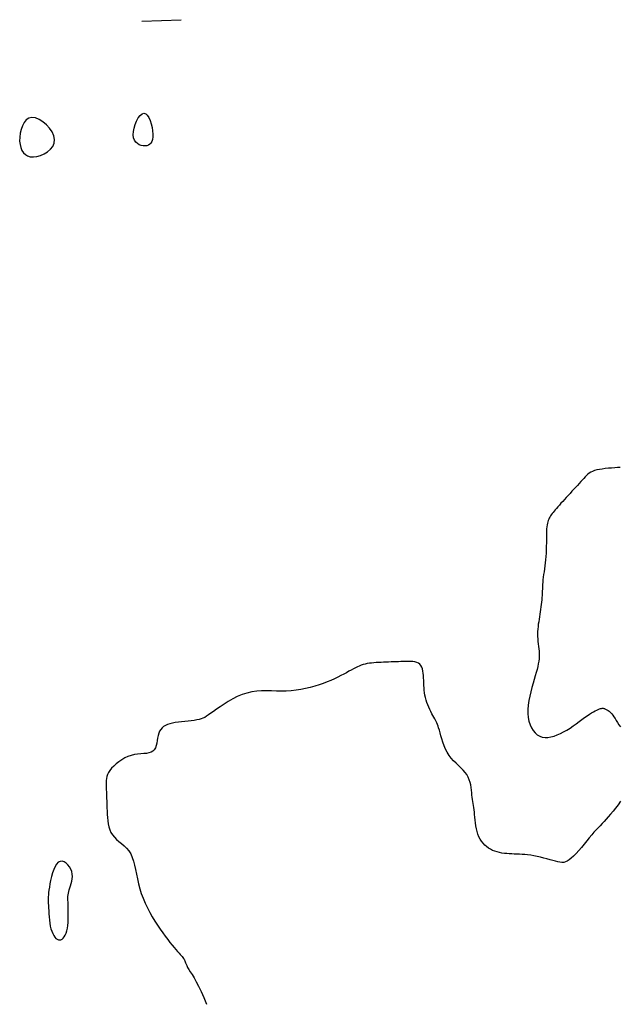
# Model space of a CAD drawing. Header units: millimetres. Extents: x 32690613 to 32693367, y 5343692 to 5344708.
# Tile 217 of 256: x 32692685 to 32692700, y 5343698 to 5343723. Entities that reach past the tile are written whole.
import ezdxf

# ---------------------------------------------------------------- set-up
doc = ezdxf.new("R2010")
doc.units = ezdxf.units.MM
doc.header["$LTSCALE"] = 20
doc.layers.add('02-DGM_HL_493.50', color=112, linetype='Continuous')

msp = doc.modelspace()

# ---------------------------------------------------------------- linework, layer by layer
at = {"layer": '02-DGM_HL_493.50', "elevation": 493.5, "flags": 128}
for points in [[(32692688.091, 5343723.001), (32692689.09, 5343723.041)], [(32692700.243, 5343711.676), (32692700.176, 5343711.67), (32692700.102, 5343711.665), (32692700.024, 5343711.659), (32692699.943, 5343711.652), (32692699.863, 5343711.645), (32692699.784, 5343711.635), (32692699.711, 5343711.624), (32692699.645, 5343711.611), (32692699.587, 5343711.594), (32692699.538, 5343711.575), (32692699.495, 5343711.553), (32692699.456, 5343711.528), (32692699.421, 5343711.5), (32692699.388, 5343711.469), (32692699.354, 5343711.435), (32692699.319, 5343711.398), (32692699.282, 5343711.357), (32692699.242, 5343711.314), (32692699.2, 5343711.268), (32692699.155, 5343711.22), (32692699.11, 5343711.171), (32692699.063, 5343711.12), (32692699.015, 5343711.069), (32692698.967, 5343711.017), (32692698.919, 5343710.965), (32692698.872, 5343710.914), (32692698.825, 5343710.863), (32692698.78, 5343710.814), (32692698.736, 5343710.766), (32692698.695, 5343710.72), (32692698.656, 5343710.677), (32692698.621, 5343710.636), (32692698.589, 5343710.599), (32692698.56, 5343710.565), (32692698.534, 5343710.532), (32692698.51, 5343710.502), (32692698.49, 5343710.473), (32692698.471, 5343710.444), (32692698.454, 5343710.416), (32692698.439, 5343710.387), (32692698.425, 5343710.358), (32692698.412, 5343710.327), (32692698.401, 5343710.294), (32692698.392, 5343710.257), (32692698.384, 5343710.217), (32692698.377, 5343710.17), (32692698.372, 5343710.118), (32692698.368, 5343710.059), (32692698.366, 5343709.993), (32692698.365, 5343709.92), (32692698.365, 5343709.842), (32692698.365, 5343709.76), (32692698.364, 5343709.675), (32692698.362, 5343709.589), (32692698.359, 5343709.502), (32692698.354, 5343709.417), (32692698.347, 5343709.333), (32692698.338, 5343709.252), (32692698.328, 5343709.173), (32692698.317, 5343709.097), (32692698.306, 5343709.024), (32692698.295, 5343708.954), (32692698.285, 5343708.886), (32692698.278, 5343708.822), (32692698.272, 5343708.76), (32692698.268, 5343708.702), (32692698.265, 5343708.645), (32692698.263, 5343708.59), (32692698.261, 5343708.535), (32692698.259, 5343708.481), (32692698.257, 5343708.426), (32692698.253, 5343708.37), (32692698.249, 5343708.313), (32692698.243, 5343708.255), (32692698.235, 5343708.195), (32692698.227, 5343708.134), (32692698.218, 5343708.072), (32692698.209, 5343708.01), (32692698.199, 5343707.947), (32692698.189, 5343707.884), (32692698.179, 5343707.821), (32692698.17, 5343707.758), (32692698.161, 5343707.695), (32692698.153, 5343707.633), (32692698.147, 5343707.57), (32692698.143, 5343707.507), (32692698.141, 5343707.444), (32692698.142, 5343707.382), (32692698.146, 5343707.32), (32692698.152, 5343707.257), (32692698.159, 5343707.195), (32692698.167, 5343707.133), (32692698.174, 5343707.07), (32692698.18, 5343707.008), (32692698.184, 5343706.946), (32692698.184, 5343706.883), (32692698.18, 5343706.82), (32692698.172, 5343706.756), (32692698.161, 5343706.69), (32692698.146, 5343706.621), (32692698.128, 5343706.548), (32692698.107, 5343706.47), (32692698.083, 5343706.386), (32692698.057, 5343706.294), (32692698.028, 5343706.196), (32692697.999, 5343706.091), (32692697.971, 5343705.982), (32692697.945, 5343705.87), (32692697.923, 5343705.756), (32692697.906, 5343705.644), (32692697.897, 5343705.533), (32692697.896, 5343705.426), (32692697.905, 5343705.325), (32692697.924, 5343705.231), (32692697.951, 5343705.144), (32692697.986, 5343705.065), (32692698.029, 5343704.996), (32692698.079, 5343704.937), (32692698.135, 5343704.89), (32692698.196, 5343704.854), (32692698.262, 5343704.832), (32692698.332, 5343704.822), (32692698.406, 5343704.823), (32692698.482, 5343704.834), (32692698.561, 5343704.855), (32692698.641, 5343704.883), (32692698.722, 5343704.919), (32692698.804, 5343704.961), (32692698.885, 5343705.009), (32692698.966, 5343705.06), (32692699.045, 5343705.113), (32692699.122, 5343705.168), (32692699.197, 5343705.222), (32692699.268, 5343705.275), (32692699.336, 5343705.325), (32692699.399, 5343705.37), (32692699.458, 5343705.41), (32692699.511, 5343705.444), (32692699.56, 5343705.473), (32692699.605, 5343705.498), (32692699.645, 5343705.517), (32692699.681, 5343705.533), (32692699.713, 5343705.545), (32692699.741, 5343705.553), (32692699.765, 5343705.559), (32692699.787, 5343705.561), (32692699.806, 5343705.561), (32692699.823, 5343705.558), (32692699.839, 5343705.554), (32692699.854, 5343705.548), (32692699.869, 5343705.541), (32692699.884, 5343705.533), (32692699.901, 5343705.524), (32692699.919, 5343705.514), (32692699.938, 5343705.502), (32692699.958, 5343705.488), (32692699.979, 5343705.469), (32692700.002, 5343705.447), (32692700.027, 5343705.42), (32692700.053, 5343705.387), (32692700.081, 5343705.348), (32692700.11, 5343705.303), (32692700.142, 5343705.254), (32692700.174, 5343705.201), (32692700.209, 5343705.145), (32692700.245, 5343705.086)], [(32692700.25, 5343703.202), (32692700.187, 5343703.113), (32692700.123, 5343703.028), (32692700.059, 5343702.948), (32692699.997, 5343702.874), (32692699.937, 5343702.806), (32692699.882, 5343702.744), (32692699.83, 5343702.687), (32692699.779, 5343702.634), (32692699.73, 5343702.581), (32692699.68, 5343702.528), (32692699.629, 5343702.473), (32692699.575, 5343702.413), (32692699.517, 5343702.346), (32692699.455, 5343702.272), (32692699.39, 5343702.193), (32692699.322, 5343702.111), (32692699.254, 5343702.028), (32692699.186, 5343701.949), (32692699.12, 5343701.874), (32692699.057, 5343701.808), (32692698.999, 5343701.753), (32692698.946, 5343701.71), (32692698.897, 5343701.68), (32692698.851, 5343701.66), (32692698.806, 5343701.65), (32692698.76, 5343701.649), (32692698.711, 5343701.654), (32692698.658, 5343701.664), (32692698.598, 5343701.679), (32692698.531, 5343701.696), (32692698.458, 5343701.716), (32692698.38, 5343701.737), (32692698.298, 5343701.758), (32692698.215, 5343701.778), (32692698.13, 5343701.798), (32692698.047, 5343701.815), (32692697.967, 5343701.829), (32692697.89, 5343701.84), (32692697.817, 5343701.848), (32692697.747, 5343701.853), (32692697.679, 5343701.857), (32692697.614, 5343701.859), (32692697.549, 5343701.861), (32692697.486, 5343701.863), (32692697.423, 5343701.866), (32692697.361, 5343701.871), (32692697.298, 5343701.878), (32692697.236, 5343701.887), (32692697.175, 5343701.898), (32692697.116, 5343701.913), (32692697.057, 5343701.932), (32692697.001, 5343701.954), (32692696.946, 5343701.981), (32692696.894, 5343702.013), (32692696.845, 5343702.049), (32692696.799, 5343702.09), (32692696.756, 5343702.136), (32692696.717, 5343702.186), (32692696.682, 5343702.241), (32692696.652, 5343702.3), (32692696.626, 5343702.363), (32692696.605, 5343702.431), (32692696.588, 5343702.502), (32692696.575, 5343702.575), (32692696.564, 5343702.649), (32692696.556, 5343702.722), (32692696.549, 5343702.794), (32692696.543, 5343702.862), (32692696.537, 5343702.927), (32692696.53, 5343702.987), (32692696.522, 5343703.043), (32692696.514, 5343703.096), (32692696.506, 5343703.147), (32692696.498, 5343703.197), (32692696.49, 5343703.249), (32692696.482, 5343703.302), (32692696.476, 5343703.358), (32692696.469, 5343703.418), (32692696.463, 5343703.482), (32692696.455, 5343703.547), (32692696.443, 5343703.614), (32692696.428, 5343703.681), (32692696.407, 5343703.748), (32692696.38, 5343703.813), (32692696.344, 5343703.876), (32692696.3, 5343703.935), (32692696.248, 5343703.993), (32692696.192, 5343704.049), (32692696.132, 5343704.106), (32692696.07, 5343704.164), (32692696.009, 5343704.226), (32692695.951, 5343704.292), (32692695.897, 5343704.364), (32692695.849, 5343704.443), (32692695.807, 5343704.526), (32692695.771, 5343704.612), (32692695.739, 5343704.698), (32692695.711, 5343704.783), (32692695.687, 5343704.863), (32692695.666, 5343704.938), (32692695.647, 5343705.005), (32692695.629, 5343705.062), (32692695.613, 5343705.11), (32692695.598, 5343705.153), (32692695.582, 5343705.19), (32692695.566, 5343705.225), (32692695.549, 5343705.259), (32692695.53, 5343705.295), (32692695.509, 5343705.333), (32692695.485, 5343705.376), (32692695.459, 5343705.424), (32692695.433, 5343705.476), (32692695.406, 5343705.531), (32692695.379, 5343705.588), (32692695.354, 5343705.648), (32692695.331, 5343705.709), (32692695.311, 5343705.77), (32692695.295, 5343705.832), (32692695.282, 5343705.894), (32692695.272, 5343705.956), (32692695.265, 5343706.019), (32692695.259, 5343706.081), (32692695.255, 5343706.143), (32692695.252, 5343706.206), (32692695.25, 5343706.268), (32692695.247, 5343706.33), (32692695.244, 5343706.392), (32692695.238, 5343706.451), (32692695.23, 5343706.507), (32692695.218, 5343706.559), (32692695.202, 5343706.606), (32692695.179, 5343706.647), (32692695.15, 5343706.681), (32692695.114, 5343706.707), (32692695.072, 5343706.726), (32692695.024, 5343706.739), (32692694.971, 5343706.747), (32692694.914, 5343706.751), (32692694.854, 5343706.752), (32692694.793, 5343706.751), (32692694.731, 5343706.748), (32692694.668, 5343706.746), (32692694.606, 5343706.743), (32692694.543, 5343706.741), (32692694.481, 5343706.739), (32692694.419, 5343706.736), (32692694.356, 5343706.734), (32692694.294, 5343706.731), (32692694.231, 5343706.729), (32692694.169, 5343706.726), (32692694.107, 5343706.723), (32692694.045, 5343706.72), (32692693.985, 5343706.716), (32692693.926, 5343706.71), (32692693.869, 5343706.703), (32692693.813, 5343706.694), (32692693.76, 5343706.683), (32692693.71, 5343706.669), (32692693.661, 5343706.653), (32692693.613, 5343706.634), (32692693.565, 5343706.612), (32692693.516, 5343706.588), (32692693.464, 5343706.562), (32692693.409, 5343706.532), (32692693.351, 5343706.5), (32692693.287, 5343706.465), (32692693.218, 5343706.428), (32692693.144, 5343706.389), (32692693.065, 5343706.349), (32692692.98, 5343706.309), (32692692.89, 5343706.268), (32692692.796, 5343706.229), (32692692.695, 5343706.191), (32692692.59, 5343706.154), (32692692.48, 5343706.12), (32692692.366, 5343706.089), (32692692.249, 5343706.062), (32692692.129, 5343706.039), (32692692.006, 5343706.02), (32692691.882, 5343706.006), (32692691.758, 5343705.998), (32692691.633, 5343705.996), (32692691.508, 5343705.998), (32692691.382, 5343706.001), (32692691.257, 5343706.002), (32692691.132, 5343706), (32692691.007, 5343705.992), (32692690.883, 5343705.976), (32692690.759, 5343705.948), (32692690.636, 5343705.908), (32692690.514, 5343705.857), (32692690.397, 5343705.798), (32692690.284, 5343705.734), (32692690.177, 5343705.667), (32692690.078, 5343705.601), (32692689.989, 5343705.538), (32692689.91, 5343705.481), (32692689.843, 5343705.433), (32692689.785, 5343705.392), (32692689.734, 5343705.358), (32692689.686, 5343705.331), (32692689.641, 5343705.309), (32692689.594, 5343705.291), (32692689.543, 5343705.276), (32692689.485, 5343705.265), (32692689.418, 5343705.255), (32692689.344, 5343705.246), (32692689.265, 5343705.237), (32692689.183, 5343705.229), (32692689.1, 5343705.22), (32692689.018, 5343705.21), (32692688.939, 5343705.199), (32692688.865, 5343705.185), (32692688.799, 5343705.168), (32692688.739, 5343705.148), (32692688.687, 5343705.124), (32692688.641, 5343705.095), (32692688.601, 5343705.062), (32692688.568, 5343705.023), (32692688.541, 5343704.978), (32692688.519, 5343704.927), (32692688.503, 5343704.869), (32692688.49, 5343704.806), (32692688.479, 5343704.741), (32692688.467, 5343704.676), (32692688.452, 5343704.615), (32692688.432, 5343704.558), (32692688.406, 5343704.509), (32692688.37, 5343704.47), (32692688.325, 5343704.443), (32692688.27, 5343704.426), (32692688.206, 5343704.416), (32692688.137, 5343704.409), (32692688.061, 5343704.404), (32692687.982, 5343704.397), (32692687.901, 5343704.385), (32692687.819, 5343704.365), (32692687.737, 5343704.337), (32692687.656, 5343704.299), (32692687.579, 5343704.254), (32692687.505, 5343704.204), (32692687.437, 5343704.15), (32692687.376, 5343704.094), (32692687.322, 5343704.038), (32692687.278, 5343703.983), (32692687.243, 5343703.931), (32692687.217, 5343703.88), (32692687.199, 5343703.831), (32692687.188, 5343703.781), (32692687.182, 5343703.731), (32692687.18, 5343703.678), (32692687.181, 5343703.622), (32692687.183, 5343703.562), (32692687.185, 5343703.497), (32692687.188, 5343703.428), (32692687.191, 5343703.354), (32692687.194, 5343703.278), (32692687.197, 5343703.199), (32692687.2, 5343703.117), (32692687.203, 5343703.035), (32692687.207, 5343702.952), (32692687.21, 5343702.868), (32692687.215, 5343702.786), (32692687.222, 5343702.705), (32692687.233, 5343702.626), (32692687.249, 5343702.55), (32692687.272, 5343702.477), (32692687.302, 5343702.409), (32692687.342, 5343702.345), (32692687.39, 5343702.287), (32692687.447, 5343702.232), (32692687.508, 5343702.179), (32692687.573, 5343702.125), (32692687.637, 5343702.069), (32692687.699, 5343702.007), (32692687.756, 5343701.94), (32692687.805, 5343701.863), (32692687.845, 5343701.776), (32692687.878, 5343701.68), (32692687.905, 5343701.576), (32692687.928, 5343701.465), (32692687.951, 5343701.349), (32692687.975, 5343701.229), (32692688.002, 5343701.106), (32692688.034, 5343700.982), (32692688.074, 5343700.859), (32692688.121, 5343700.737), (32692688.173, 5343700.616), (32692688.23, 5343700.497), (32692688.291, 5343700.381), (32692688.355, 5343700.268), (32692688.421, 5343700.159), (32692688.487, 5343700.055), (32692688.554, 5343699.956), (32692688.619, 5343699.863), (32692688.683, 5343699.775), (32692688.745, 5343699.693), (32692688.804, 5343699.618), (32692688.859, 5343699.55), (32692688.91, 5343699.488), (32692688.956, 5343699.434), (32692688.997, 5343699.387), (32692689.033, 5343699.347), (32692689.064, 5343699.313), (32692689.091, 5343699.283), (32692689.113, 5343699.257), (32692689.132, 5343699.234), (32692689.148, 5343699.212), (32692689.16, 5343699.192), (32692689.171, 5343699.171), (32692689.179, 5343699.149), (32692689.188, 5343699.125), (32692689.199, 5343699.098), (32692689.212, 5343699.066), (32692689.229, 5343699.028), (32692689.252, 5343698.984), (32692689.282, 5343698.932), (32692689.319, 5343698.872), (32692689.364, 5343698.8), (32692689.415, 5343698.716), (32692689.471, 5343698.618), (32692689.532, 5343698.504), (32692689.597, 5343698.372), (32692689.664, 5343698.22), (32692689.733, 5343698.047)]]:
    msp.add_lwpolyline(points, dxfattribs=at)
for points in [[(32692685.296, 5343720.557), (32692685.218, 5343720.539), (32692685.152, 5343720.495), (32692685.097, 5343720.431), (32692685.054, 5343720.35), (32692685.021, 5343720.257), (32692684.998, 5343720.158), (32692684.987, 5343720.058), (32692684.985, 5343719.961), (32692684.994, 5343719.872), (32692685.013, 5343719.792), (32692685.042, 5343719.722), (32692685.08, 5343719.663), (32692685.129, 5343719.616), (32692685.188, 5343719.582), (32692685.256, 5343719.562), (32692685.335, 5343719.558), (32692685.422, 5343719.569), (32692685.514, 5343719.595), (32692685.605, 5343719.634), (32692685.691, 5343719.686), (32692685.766, 5343719.75), (32692685.825, 5343719.823), (32692685.862, 5343719.906), (32692685.874, 5343719.996), (32692685.855, 5343720.092), (32692685.81, 5343720.19), (32692685.745, 5343720.286), (32692685.664, 5343720.373), (32692685.573, 5343720.449), (32692685.478, 5343720.508), (32692685.384, 5343720.546)], [(32692687.87, 5343720.116), (32692687.875, 5343720.199), (32692687.892, 5343720.289), (32692687.919, 5343720.381), (32692687.956, 5343720.468), (32692687.998, 5343720.546), (32692688.045, 5343720.609), (32692688.093, 5343720.652), (32692688.141, 5343720.668), (32692688.186, 5343720.655), (32692688.228, 5343720.616), (32692688.266, 5343720.557), (32692688.299, 5343720.482), (32692688.327, 5343720.397), (32692688.348, 5343720.307), (32692688.363, 5343720.218), (32692688.37, 5343720.135), (32692688.369, 5343720.063), (32692688.36, 5343720.001), (32692688.344, 5343719.95), (32692688.321, 5343719.909), (32692688.292, 5343719.878), (32692688.258, 5343719.855), (32692688.218, 5343719.841), (32692688.173, 5343719.836), (32692688.125, 5343719.838), (32692688.074, 5343719.848), (32692688.025, 5343719.867), (32692687.978, 5343719.896), (32692687.937, 5343719.934), (32692687.904, 5343719.983), (32692687.881, 5343720.044)], [(32692685.739, 5343701.018), (32692685.728, 5343700.945), (32692685.721, 5343700.881), (32692685.715, 5343700.824), (32692685.712, 5343700.772), (32692685.711, 5343700.722), (32692685.712, 5343700.671), (32692685.713, 5343700.617), (32692685.716, 5343700.558), (32692685.718, 5343700.492), (32692685.722, 5343700.42), (32692685.726, 5343700.344), (32692685.732, 5343700.265), (32692685.74, 5343700.186), (32692685.751, 5343700.108), (32692685.764, 5343700.033), (32692685.781, 5343699.963), (32692685.801, 5343699.899), (32692685.824, 5343699.843), (32692685.849, 5343699.794), (32692685.877, 5343699.753), (32692685.907, 5343699.721), (32692685.938, 5343699.698), (32692685.969, 5343699.684), (32692686, 5343699.68), (32692686.031, 5343699.686), (32692686.061, 5343699.702), (32692686.09, 5343699.728), (32692686.117, 5343699.763), (32692686.141, 5343699.805), (32692686.163, 5343699.856), (32692686.182, 5343699.914), (32692686.197, 5343699.979), (32692686.208, 5343700.051), (32692686.215, 5343700.126), (32692686.22, 5343700.205), (32692686.221, 5343700.284), (32692686.221, 5343700.363), (32692686.22, 5343700.44), (32692686.218, 5343700.512), (32692686.215, 5343700.578), (32692686.213, 5343700.637), (32692686.212, 5343700.689), (32692686.211, 5343700.737), (32692686.212, 5343700.781), (32692686.216, 5343700.823), (32692686.222, 5343700.865), (32692686.23, 5343700.908), (32692686.242, 5343700.954), (32692686.258, 5343701.004), (32692686.275, 5343701.056), (32692686.292, 5343701.112), (32692686.307, 5343701.17), (32692686.318, 5343701.23), (32692686.323, 5343701.292), (32692686.32, 5343701.353), (32692686.308, 5343701.415), (32692686.284, 5343701.477), (32692686.251, 5343701.534), (32692686.21, 5343701.586), (32692686.164, 5343701.629), (32692686.114, 5343701.659), (32692686.063, 5343701.676), (32692686.012, 5343701.674), (32692685.965, 5343701.652), (32692685.922, 5343701.608), (32692685.883, 5343701.545), (32692685.849, 5343701.468), (32692685.819, 5343701.381), (32692685.793, 5343701.288), (32692685.772, 5343701.193), (32692685.754, 5343701.102)]]:
    msp.add_lwpolyline(points, close=True, dxfattribs=at)

doc.saveas('drawing.dxf')
